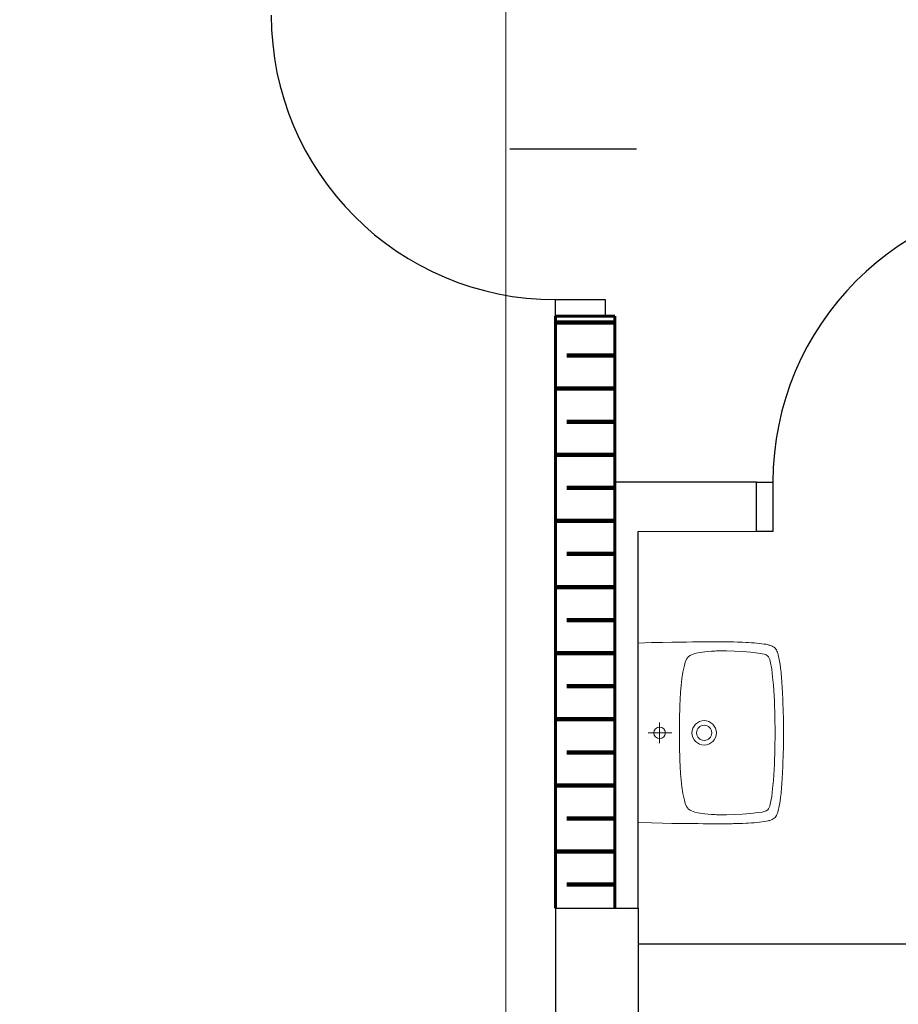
# Model space of a CAD drawing. Header units: millimetres. Extents: x 6612729504 to 6612744462, y 5733542327 to 5733549367.
# Tile 9 of 109: x 6612733361 to 6612733627, y 5733544453 to 5733544750. Entities that reach past the tile are written whole.
import ezdxf

# ---------------------------------------------------------------- set-up
doc = ezdxf.new("R2010")
doc.units = ezdxf.units.MM
doc.header["$MEASUREMENT"] = 0
doc.set_wipeout_variables(frame=1)
doc.linetypes.add('Wipeout_Contour', pattern=[1000, 0, -1000])
for name, color, linetype in [('!!!!_SCIANY GRUBE', 7, 'Continuous'), ('_ATECHN-MEBLE', 7, 'Continuous'), ('A_SCIANY PROJ. 18 wewn', 7, 'Continuous'), ('A_Stolarka_drzw_wew', 192, 'Continuous'), ('A_wypełnienie', 7, 'Continuous')]:
    doc.layers.add(name, color=color, linetype=linetype)

msp = doc.modelspace()

# ---------------------------------------------------------------- linework, layer by layer
at = {"layer": '!!!!_SCIANY GRUBE', "color": 252, "lineweight": 30}
for p, q in [((6612733584.298009, 5733544595.609923), (6612733584.298009, 5733544610.609923)), ((6612733584.298009, 5733544595.609923), (6612733548.499851, 5733544595.581881)), ((6612733548.516481, 5733544481.784864), (6612733548.516481, 5733544595.609923)), ((6612733548.516481, 5733544481.784864), (6612733548.516481, 5733544319.844682)), ((6612733548.516481, 5733544470.903114), (6612733793.480913, 5733544470.903114)), ((6612733548.516481, 5733544466.903114), (6612733548.516481, 5733544319.844682))]:
    msp.add_line(p, q, dxfattribs=at)
at = {"layer": '_ATECHN-MEBLE', "color": 252, "lineweight": 18, "flags": 128}
msp.add_lwpolyline([(6612733007.51648, 5733544864.844683), (6612732963.51648, 5733544864.844683), (6612732963.51648, 5733544822.844683), (6612732963.51648, 5733544298.844682), (6612732977.51648, 5733544298.844682), (6612732977.51648, 5733544163.844682), (6612733508.516481, 5733544163.844682), (6612733508.516481, 5733544268.844682), (6612733497.516481, 5733544268.844682), (6612733497.516481, 5733544334.844682), (6612733508.516481, 5733544334.844682), (6612733508.516481, 5733544864.844683)], close=True, dxfattribs=at)
for points in [[(6612733548.516481, 5733544561.904205), (6612733552.586632, 5733544562.034661), (6612733555.900372, 5733544562.113049), (6612733558.692003, 5733544562.165116), (6612733561.066234, 5733544562.19115), (6612733563.127486, 5733544562.217184), (6612733564.979896, 5733544562.243505), (6612733568.16318, 5733544562.243505), (6612733570.824356, 5733544562.269538)], [(6612733548.516481, 5733544561.90432), (6612733548.516481, 5733544507.63487), (6612733552.586632, 5733544507.504414), (6612733555.900372, 5733544507.426026), (6612733558.692003, 5733544507.37396), (6612733561.066234, 5733544507.347925), (6612733563.127486, 5733544507.321891), (6612733564.979896, 5733544507.29557), (6612733566.649782, 5733544507.29557), (6612733568.16318, 5733544507.269538), (6612733572.024488, 5733544507.269538), (6612733573.120485, 5733544507.243504), (6612733574.164128, 5733544507.243504), (6612733575.155417, 5733544507.269538), (6612733576.981794, 5733544507.269538), (6612733577.399194, 5733544507.29557)], [(6612733570.824356, 5733544562.269481), (6612733576.09464, 5733544562.269481), (6612733576.981794, 5733544562.243446), (6612733577.399194, 5733544562.243446)], [(6612733577.39948, 5733544562.243389), (6612733578.625647, 5733544562.217356), (6612733579.982554, 5733544562.165002), (6612733580.060656, 5733544562.165002), (6612733581.182687, 5733544562.112934), (6612733581.234755, 5733544562.112934), (6612733581.860998, 5733544562.060866)], [(6612733578.625647, 5733544562.217356), (6612733578.625647, 5733544562.191322)], [(6612733581.860998, 5733544562.060752), (6612733582.774185, 5733544562.008685), (6612733583.635305, 5733544561.95633), (6612733584.444072, 5733544561.878229), (6612733585.20077, 5733544561.799841), (6612733585.931149, 5733544561.721454), (6612733586.60946, 5733544561.617318), (6612733587.235703, 5733544561.53893), (6612733587.835913, 5733544561.408475), (6612733588.253312, 5733544561.27802)], [(6612733588.175211, 5733544561.304168), (6612733588.070789, 5733544561.356236)], [(6612733588.174925, 5733544561.304111), (6612733588.279346, 5733544561.278077)], [(6612733588.279346, 5733544561.27802), (6612733588.670712, 5733544561.147564), (6612733589.062079, 5733544560.991075), (6612733589.375057, 5733544560.808266), (6612733589.688322, 5733544560.625743), (6612733589.949233, 5733544560.390865), (6612733590.15779, 5733544560.103921), (6612733590.366633, 5733544559.816977), (6612733590.523123, 5733544559.477678), (6612733590.679612, 5733544559.112345), (6612733590.810067, 5733544558.720979), (6612733590.914489, 5733544558.303579), (6612733591.01891, 5733544557.860146), (6612733591.123332, 5733544557.416426), (6612733591.201433, 5733544556.946957), (6612733591.305855, 5733544556.451169), (6612733591.384242, 5733544555.929348), (6612733591.462344, 5733544555.407526), (6612733591.61912, 5733544554.311815), (6612733591.671186, 5733544553.711605), (6612733591.749576, 5733544553.111397), (6612733591.801642, 5733544552.485439), (6612733591.88003, 5733544551.833162), (6612733591.932098, 5733544551.154566), (6612733591.984165, 5733544550.450221), (6612733592.03652, 5733544549.693522), (6612733592.088587, 5733544548.910789), (6612733592.140942, 5733544548.102023), (6612733592.166975, 5733544547.240904), (6612733592.219043, 5733544546.354035), (6612733592.271397, 5733544545.388494), (6612733592.323464, 5733544544.370884), (6612733592.349499, 5733544543.301207), (6612733592.401852, 5733544542.127109), (6612733592.427886, 5733544540.900942), (6612733592.453919, 5733544539.544034), (6612733592.479954, 5733544538.082991), (6612733592.505987, 5733544536.491491), (6612733592.505987, 5733544534.769538)], [(6612733560.988132, 5733544534.743275), (6612733561.014166, 5733544538.83946), (6612733561.144621, 5733544542.935932), (6612733561.379498, 5733544547.006083), (6612733561.535988, 5733544549.067336), (6612733561.770864, 5733544551.102269), (6612733562.083843, 5733544553.111454), (6612733562.501529, 5733544555.120353), (6612733562.788474, 5733544556.111929), (6612733563.179841, 5733544557.05115), (6612733563.466785, 5733544557.46855), (6612733563.806084, 5733544557.859917), (6612733564.223484, 5733544558.146861), (6612733564.666917, 5733544558.381738), (6612733565.632459, 5733544558.74707), (6612733566.623749, 5733544558.981947), (6612733568.658968, 5733544559.268891), (6612733570.6939, 5733544559.451415), (6612733571.737543, 5733544559.503769), (6612733572.259365, 5733544559.529803), (6612733572.833541, 5733544559.529803)], [(6612733572.833541, 5733544559.529918), (6612733575.260126, 5733544559.529918), (6612733577.660391, 5733544559.45153), (6612733580.086976, 5733544559.321074), (6612733582.487241, 5733544559.138551), (6612733584.887506, 5733544558.903674), (6612733586.087924, 5733544558.695117), (6612733586.661815, 5733544558.564662), (6612733587.235703, 5733544558.329784), (6612733587.731491, 5733544557.990486), (6612733587.940334, 5733544557.781929), (6612733588.096824, 5733544557.521018), (6612733588.3317, 5733544556.972877), (6612733588.514224, 5733544556.398988), (6612733588.931623, 5733544554.024756), (6612733589.218854, 5733544551.624206), (6612733589.427411, 5733544549.22394), (6612733589.740676, 5733544544.397089), (6612733589.897165, 5733544539.57024), (6612733589.949233, 5733544534.743389)], [(6612733555.013217, 5733544537.88745), (6612733555.013217, 5733544531.625591)], [(6612733558.670331, 5733544534.75652), (6612733551.534824, 5733544534.75652)], [(6612733560.988132, 5733544534.795629), (6612733561.014166, 5733544530.699443), (6612733561.144621, 5733544526.602972), (6612733561.379498, 5733544522.506786), (6612733561.535988, 5733544520.471568), (6612733561.770864, 5733544518.436634), (6612733562.083843, 5733544516.42745), (6612733562.501529, 5733544514.418551), (6612733562.788474, 5733544513.426975), (6612733563.179841, 5733544512.487753), (6612733563.466785, 5733544512.04432), (6612733563.806084, 5733544511.678988), (6612733564.223484, 5733544511.392042), (6612733564.666917, 5733544511.131132), (6612733565.632459, 5733544510.791834), (6612733566.623749, 5733544510.556956), (6612733568.658968, 5733544510.243978), (6612733570.6939, 5733544510.087489), (6612733571.737543, 5733544510.035134), (6612733572.259365, 5733544510.009101), (6612733575.260126, 5733544510.009101), (6612733577.660391, 5733544510.087489), (6612733580.086976, 5733544510.191624), (6612733582.487241, 5733544510.374434), (6612733584.887506, 5733544510.635344), (6612733586.087924, 5733544510.817867), (6612733586.661815, 5733544510.974357), (6612733587.235703, 5733544511.209233), (6612733587.731491, 5733544511.522498), (6612733587.940334, 5733544511.757089), (6612733588.096824, 5733544512.018), (6612733588.3317, 5733544512.566141), (6612733588.514224, 5733544513.140031), (6612733588.931623, 5733544515.514261), (6612733589.218854, 5733544517.914813), (6612733589.427411, 5733544520.315078), (6612733589.740676, 5733544525.141929), (6612733589.897165, 5733544529.968779), (6612733589.949233, 5733544534.795629)], [(6612733588.070503, 5733544508.182725), (6612733588.174925, 5733544508.208759), (6612733588.279346, 5733544508.260827), (6612733588.670712, 5733544508.391282), (6612733589.062079, 5733544508.547771), (6612733589.375057, 5733544508.730581), (6612733589.688322, 5733544508.913104), (6612733589.949233, 5733544509.147982), (6612733590.15779, 5733544509.408892), (6612733590.366633, 5733544509.72187), (6612733590.523123, 5733544510.061169), (6612733590.679612, 5733544510.4265), (6612733590.810067, 5733544510.817867), (6612733591.01891, 5733544511.652667), (6612733591.123332, 5733544512.122421), (6612733591.201433, 5733544512.591888), (6612733591.305855, 5733544513.087677), (6612733591.384242, 5733544513.609499), (6612733591.462344, 5733544514.131321), (6612733591.61912, 5733544515.227032), (6612733591.671186, 5733544515.82724), (6612733591.749576, 5733544516.42745), (6612733591.801642, 5733544517.053407), (6612733591.88003, 5733544517.705684), (6612733591.932098, 5733544518.384281), (6612733591.984165, 5733544519.088626), (6612733592.03652, 5733544519.845325), (6612733592.088587, 5733544520.602022), (6612733592.140942, 5733544521.436823), (6612733592.166975, 5733544522.297943), (6612733592.219043, 5733544523.184811), (6612733592.271397, 5733544524.150352), (6612733592.323464, 5733544525.167963), (6612733592.349499, 5733544526.237639), (6612733592.401852, 5733544527.411738), (6612733592.427886, 5733544528.637904), (6612733592.453919, 5733544529.994812), (6612733592.479954, 5733544531.429822), (6612733592.505987, 5733544533.047355), (6612733592.505987, 5733544534.769309)], [(6612733577.39948, 5733544507.29557), (6612733578.625647, 5733544507.321605), (6612733579.982554, 5733544507.37396)], [(6612733578.625647, 5733544507.321605), (6612733578.625647, 5733544507.29557)], [(6612733579.982268, 5733544507.373672), (6612733580.060656, 5733544507.373672)], [(6612733580.060656, 5733544507.37396), (6612733581.182687, 5733544507.426026), (6612733581.234755, 5733544507.426026), (6612733581.860998, 5733544507.452061), (6612733582.774185, 5733544507.530448), (6612733583.635305, 5733544507.582516), (6612733584.444072, 5733544507.660904), (6612733585.20077, 5733544507.739005), (6612733585.931149, 5733544507.817392), (6612733586.60946, 5733544507.921814), (6612733587.235703, 5733544507.999916), (6612733587.835913, 5733544508.130371), (6612733588.253312, 5733544508.234793)]]:
    msp.add_lwpolyline(points, dxfattribs=at)
at = {"layer": '_ATECHN-MEBLE', "color": 252, "lineweight": 18}
for centre, radius in [((6612733568.502335, 5733544534.75652), 3.691874), ((6612733568.502478, 5733544534.758181), 2.296058), ((6612733555.013217, 5733544534.75652), 1.748059)]:
    msp.add_circle(centre, radius, dxfattribs=at)
at = {"layer": 'A_Stolarka_drzw_wew', "color": 252, "lineweight": 30}
for p, q in [((6612733548.06535, 5733544711.27993), (6612733509.74223, 5733544711.27993)), ((6612733523.516481, 5733544665.77993), (6612733538.516481, 5733544665.77993)), ((6612733584.298009, 5733544595.609923), (6612733584.298009, 5733544610.609923)), ((6612733584.298009, 5733544610.609923), (6612733589.298009, 5733544610.609923)), ((6612733589.298009, 5733544610.609923), (6612733589.298009, 5733544595.609923)), ((6612733589.298009, 5733544595.609923), (6612733584.298009, 5733544595.609923))]:
    msp.add_line(p, q, dxfattribs=at)
for centre, start, end in [((6612733523.516481, 5733544751.77993), 180, 270), ((6612733675.298009, 5733544610.609923), 90, 180)]:
    msp.add_arc(centre, 86, start, end, dxfattribs=at)

# ---------------------------------------------------------------- wipeouts: each hides what was drawn before it
at = {"color": 252, "linetype": 'Wipeout_Contour', "lineweight": 0, "ltscale": 35008964949.32578}
msp.add_wipeout([(6612733523.516481, 5733544660.77993), (6612733523.516481, 5733544481.784864), (6612733541.516481, 5733544481.784864), (6612733541.516481, 5733544660.77993)], dxfattribs=at).dxf.layer = 'A_wypełnienie'

# ---------------------------------------------------------------- next in the draw order: hatches: boundary and pattern name
at = {"layer": 'A_wypełnienie', "linetype": 'Continuous', "lineweight": 211}
h = msp.add_hatch(dxfattribs=at)
h.set_pattern_fill('01_WIENIEC', color=252, scale=0.1, style=0, pattern_type=2)
h.set_pattern_definition([(360, (6612685986.953, 5733573938.848), (0, 20), []), (360, (6612685986.953, 5733573948.848), (0, 20), [15, -5])])
h.paths.add_polyline_path([(6612733523.516481, 5733544660.77993), (6612733523.516481, 5733544481.784864), (6612733541.516481, 5733544481.784864), (6612733541.516481, 5733544660.77993)])

# ---------------------------------------------------------------- next in the draw order: linework, layer by layer
at = {"layer": '!!!!_SCIANY GRUBE', "color": 252, "lineweight": 30}
for p, q in [((6612733584.298009, 5733544610.609923), (6612733541.516481, 5733544610.609923)), ((6612733523.516481, 5733544481.784864), (6612733523.516481, 5733544319.844682)), ((6612733523.516481, 5733544481.784864), (6612733548.516481, 5733544481.784864))]:
    msp.add_line(p, q, dxfattribs=at)
at = {"layer": 'A_SCIANY PROJ. 18 wewn', "color": 252, "lineweight": 60}
for p, q in [((6612733523.516481, 5733544660.77993), (6612733523.516481, 5733544481.784864)), ((6612733541.516481, 5733544660.77993), (6612733523.516481, 5733544660.77993)), ((6612733541.516481, 5733544481.784864), (6612733541.516481, 5733544660.77993))]:
    msp.add_line(p, q, dxfattribs=at)
at = {"layer": 'A_Stolarka_drzw_wew', "color": 252, "lineweight": 30}
for p, q in [((6612733523.516481, 5733544660.77993), (6612733523.516481, 5733544665.77993)), ((6612733538.516481, 5733544665.77993), (6612733538.516481, 5733544660.77993)), ((6612733538.516481, 5733544660.77993), (6612733523.516481, 5733544660.77993))]:
    msp.add_line(p, q, dxfattribs=at)

doc.saveas('drawing.dxf')
